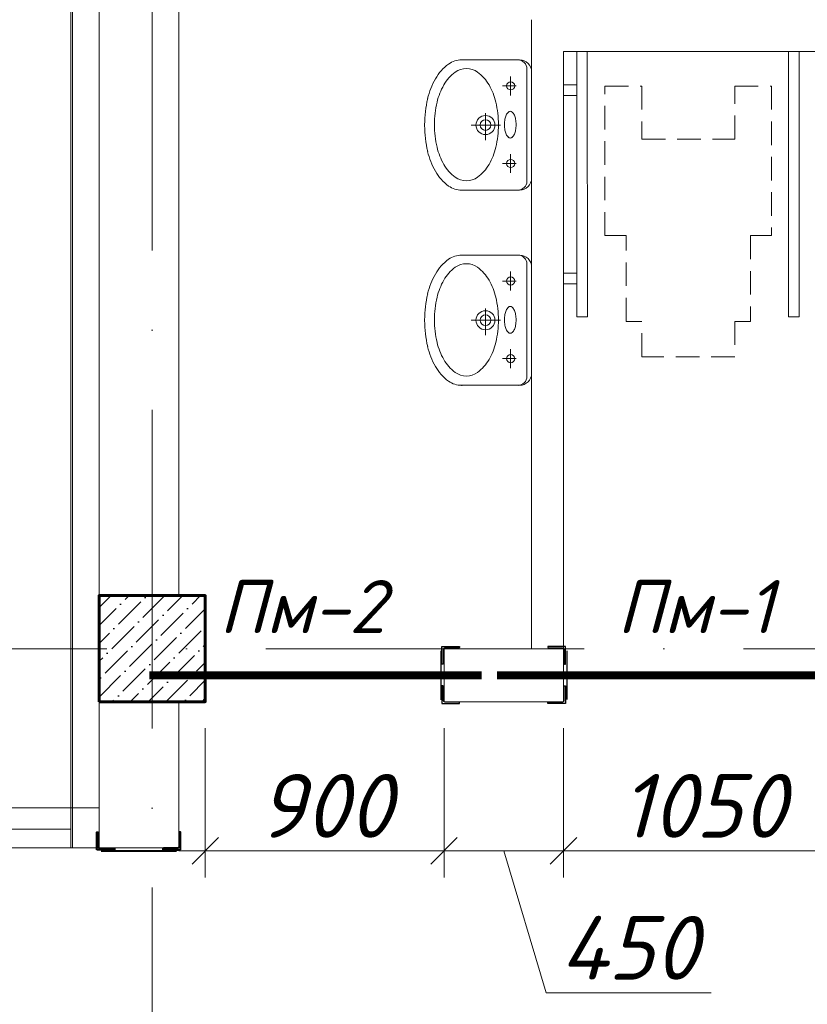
# Model space of a CAD drawing. Header units: millimetres. Extents: x 363306 to 7757304, y 1022887 to 1207196.
# Tile 140 of 256: x 926163 to 929132, y 1077997 to 1081707. Entities that reach past the tile are written whole.
import ezdxf
from ezdxf import colors
from ezdxf.entities.mleader import LeaderData, LeaderLine
from ezdxf.math import Vec2, Vec3

# ---------------------------------------------------------------- set-up
doc = ezdxf.new("R2010")
doc.units = ezdxf.units.MM
doc.linetypes.add('ACAD_ISO10W100', pattern=[18, 12, -3, 0, -3])
doc.linetypes.add('ШТРИХОВАЯ', pattern=[19.05, 12.7, -6.35])
doc.layers.add('0 @ 100', color=7, linetype='Continuous')
doc.layers.add('kcd_tx', color=7, linetype='Continuous')
for name, color, linetype, lineweight in [('5   0.30', 1, 'Continuous', 30), ('ACO-текст', 7, 'Continuous', 20), ('размеры', 12, 'Continuous', 15), ('Сантехника', 150, 'Continuous', 13)]:
    doc.layers.add(name, color=color, linetype=linetype, lineweight=lineweight)
doc.styles.add('ISOCPEUR', font='isocpeur.TTF')
doc.styles.add('PDF ISOCPEUR Italic', font='isocpeui.ttf')
doc.styles.get("Standard").update_dxf_attribs({"font": 'isocpeui.ttf'})
doc.styles.add('ГОСТ 2.304', font='isocpeui.ttf')
doc.linetypes.add('FENCELINE1', pattern='A,6.35,-2.54,[133,ltypeshp.shx,S=2.54,R=0,X=-2.54,Y=0],-2.54,25.4', length=36.83)
doc.dimstyles.new('Санжар', dxfattribs={"dimtxt": 240, "dimasz": 200, "dimexe": 200, "dimexo": 200, "dimgap": 50, "dimtad": 1, "dimdec": 0, "dimtxsty": 'Standard', "dimblk": 'OBLIQUE', "dimcen": 2.5, "dimdle": 200, "dimclrd": 152, "dimclre": 152, "dimclrt": 152, "dimadec": 0, "dimazin": 0, "dimtfac": 1, "dimtdec": 0, "dimtmove": 0, "dimatfit": 3, "dimldrblk": 'OBLIQUE', "dimfxl": 0, "dimlwd": 0, "dimlwe": 0, "dimarcsym": 0})

# ---------------------------------------------------------------- blocks, each defined once
blk = doc.blocks.new('Раковина')
at = {"layer": 'Сантехника'}
for p, q in [((-272.7, -142), (-272.7, 108.5)), ((272.7, 108.5), (272.7, -142)), ((0, -61.3), (0, 61.3)), ((49.5, 1.4), (-63, 1.4)), ((-161, -127), (-161, -69.9)), ((164.1, -127), (164.1, -69.9)), ((-121.4, -104.1), (-200.6, -104.1)), ((203.6, -104.1), (124.5, -104.1)), ((-239.8, -172), (0, -172)), ((0, -192), (-222.7, -192)), ((239.8, -172), (0, -172)), ((222.7, -192), (0, -192))]:
    blk.add_line(p, q, dxfattribs=at)
for centre, radius in [((0, 1.4), 39.9), ((0, 1.4), 22.4), ((-161, -104.1), 17.1), ((164.1, -104.1), 17.1)]:
    blk.add_circle(centre, radius, dxfattribs=at)
for centre, radius, start, end in [((-1.8, -218.2), 474.6, 90, 103.2739), ((-1.8, -218.2), 474.6, 89.7855, 90), ((1.8, -218.2), 474.6, 90, 90.2145), ((1.8, -218.2), 474.6, 76.7261, 90), ((-95.9, 39.7), 197.4, 119.663, 143.9722), ((-39.1, -60), 312.1, 103.2739, 119.663), ((1.5, -196.6), 412, 90, 103.2739), ((1.5, -196.6), 412, 76.7261, 90), ((39.1, -60), 312.1, 60.337, 76.7261), ((95.9, 39.7), 197.4, 36.0278, 60.337), ((-80.1, 27.3), 171.3, 119.663, 143.9722), ((-30.9, -59.3), 270.9, 103.2739, 119.663), ((33.9, -59.3), 270.9, 60.337, 76.7261), ((83.2, 27.3), 171.3, 36.0278, 60.337), ((-181.5, 102), 91.5, 143.9722, 180), ((-154.5, 81.3), 79.4, 143.9722, 180), ((157.6, 81.3), 79.4, 0, 36.0278), ((181.5, 102), 91.5, 0, 36.0278), ((-181.5, 102), 91.5, 180, 184.1196), ((181.5, 102), 91.5, 355.8804, 0), ((-154.5, 81.3), 79.4, 180, 216.0278), ((157.6, 81.3), 79.4, 323.9722, 0), ((-80.1, 135.4), 171.3, 216.0278, 240.337), ((83.2, 135.4), 171.3, 299.663, 323.9722), ((-30.9, 221.9), 270.9, 240.337, 256.7261), ((33.9, 221.9), 270.9, 283.2739, 299.663), ((1.5, 359.2), 412, 256.7261, 270), ((-7.8, -156), 76.8, 100.124, 113.3198), ((1.5, -208.6), 130.2, 90, 100.124), ((1.5, 359.2), 412, 270, 283.2739), ((1.5, -208.6), 130.2, 79.876, 90), ((10.9, -156), 76.8, 66.6802, 79.876), ((-43.2, -102.7), 11.5, 136.143, 180), ((-43.2, -102.7), 11.5, 180, 223.857), ((-22.1, -123.1), 40.8, 113.3198, 136.143), ((-22.1, -82.4), 40.8, 223.857, 246.6802), ((-7.8, -49.4), 76.8, 246.6802, 259.876), ((10.9, -49.4), 76.8, 280.124, 293.3198), ((25.2, -123.1), 40.8, 43.857, 66.6802), ((25.2, -82.4), 40.8, 293.3198, 316.143), ((46.3, -102.7), 11.5, 0, 43.857), ((46.3, -102.7), 11.5, 316.143, 0), ((-235.8, -135.2), 37.1, 180, 270), ((-222.7, -142), 50, 180, 270), ((1.5, 3.2), 130.2, 259.876, 270), ((1.5, 3.2), 130.2, 270, 280.124), ((222.7, -142), 50, 270, 0), ((235.8, -135.2), 37.1, 270, 0)]:
    blk.add_arc(centre, radius, start, end, dxfattribs=at)
blk = doc.blocks.new('*U116')
at = {"color": 0, "linetype": 'ByBlock', "lineweight": -2, "ltscale": 100}
blk.add_lwpolyline([(0, 0), (63, 0), (63, 2.7, 0.414214), (60.7, 5), (12, 5, -0.414214), (5, 12), (5, 60.7, 0.414214), (2.7, 63), (0, 63)], format="xyb", close=True, dxfattribs=at)
blk = doc.blocks.new('fdsfsdfsf')
at = {"layer": '5   0.30', "color": 3, "lineweight": 40, "ltscale": 200}
blk.add_line((598335.9, 1214123.1), (598335.9, 1214407.3), dxfattribs=at)
at = {"layer": '5   0.30', "color": 3, "lineweight": 40, "ltscale": 200, "extrusion": (0, 0, -1), "xscale": 1.05763968, "yscale": 1.05763968, "zscale": -1.05763968, "rotation": 180}
blk.add_blockref('*U116', (-598340, 1214421.6), dxfattribs=at)
at = {"layer": '5   0.30', "color": 3, "lineweight": 40, "ltscale": 200, "xscale": 1.05763968, "yscale": 1.05763968, "zscale": 1.05763968}
blk.add_blockref('*U116', (598340, 1214106.8), dxfattribs=at)
blk = doc.blocks.new('_Oblique')
at = {"color": 0, "linetype": 'ByBlock', "lineweight": -2}
blk.add_line((-0.5, -0.5), (0.5, 0.5), dxfattribs=at)
blk = doc.blocks.new('*D786')
at = {"layer": 'Defpoints', "color": 0, "lineweight": 25, "ltscale": 100, "transparency": 16777216}
for p in [(925779.8, 1082487), (926462.3, 1082487), (926462.3, 1079337)]:
    blk.add_point(p, dxfattribs=at)
at = {"layer": 'kcd_tx', "lineweight": 0, "ltscale": 100, "transparency": 16777216}
for p, q in [((925779.8, 1079237), (925779.8, 1082587)), ((926362.3, 1082487), (925679.8, 1082487)), ((926362.3, 1079337), (925679.8, 1079337))]:
    blk.add_line(p, q, dxfattribs=at)
at = {"layer": 'kcd_tx', "lineweight": 0, "ltscale": 100, "transparency": 16777216, "xscale": 100, "yscale": 100, "zscale": 100}
for p, rotation in [((925779.8, 1082487), 90), ((925779.8, 1079337), 270)]:
    blk.add_blockref('_Oblique', p, dxfattribs=dict(at, rotation=rotation))
at = {"layer": 'kcd_tx', "lineweight": 15, "ltscale": 100, "transparency": 16777216, "insert": (925609.8, 1080912), "char_height": 240, "attachment_point": 5, "rotation": 90}
blk.add_mtext('3150', dxfattribs=at)
blk = doc.blocks.new('*D675')
at = {"layer": 'Defpoints', "color": 0, "lineweight": 25, "ltscale": 100, "transparency": 16777216}
for p in [(926462.3, 1079337), (925779.8, 1078587), (926462.3, 1078587)]:
    blk.add_point(p, dxfattribs=at)
at = {"layer": 'kcd_tx', "lineweight": 0, "ltscale": 100, "transparency": 16777216}
for p, q in [((925779.8, 1079437), (925779.8, 1078487)), ((926362.3, 1079337), (925679.8, 1079337)), ((926362.3, 1078587), (925679.8, 1078587))]:
    blk.add_line(p, q, dxfattribs=at)
at = {"layer": 'kcd_tx', "lineweight": 0, "ltscale": 100, "transparency": 16777216, "xscale": 100, "yscale": 100, "zscale": 100}
for p, rotation in [((925779.8, 1079337), 90), ((925779.8, 1078587), 270)]:
    blk.add_blockref('_Oblique', p, dxfattribs=dict(at, rotation=rotation))
at = {"layer": 'kcd_tx', "lineweight": 15, "ltscale": 100, "transparency": 16777216, "insert": (925608.2, 1078962), "char_height": 240, "attachment_point": 5, "rotation": 90}
blk.add_mtext('750', dxfattribs=at)
blk = doc.blocks.new('*U25')
at = {"color": 0, "linetype": 'ByBlock', "lineweight": -2, "ltscale": 100}
blk.add_lwpolyline([(0, 0), (63, 0), (63, 2.7, 0.414214), (60.7, 5), (12, 5, -0.414214), (5, 12), (5, 60.7, 0.414214), (2.7, 63), (0, 63)], format="xyb", close=True, dxfattribs=at)
blk = doc.blocks.new('*U434')
at = {"color": 0, "linetype": 'ByBlock', "lineweight": -2, "ltscale": 100}
blk.add_lwpolyline([(0, 0), (63, 0), (63, 2.7, 0.414214), (60.7, 5), (12, 5, -0.414214), (5, 12), (5, 60.7, 0.414214), (2.7, 63), (0, 63)], format="xyb", close=True, dxfattribs=at)
blk = doc.blocks.new('*D661')
at = {"layer": 'Defpoints', "color": 0, "lineweight": 25, "transparency": 16777216}
for p in [(926862.3, 1079137), (927762.3, 1079137), (927762.3, 1078575)]:
    blk.add_point(p, dxfattribs=at)
at = {"layer": 'kcd_tx', "lineweight": 0, "transparency": 16777216}
for p, q in [((926862.3, 1079037), (926862.3, 1078475)), ((927762.3, 1079037), (927762.3, 1078475)), ((926762.3, 1078575), (927862.3, 1078575))]:
    blk.add_line(p, q, dxfattribs=at)
at = {"layer": 'kcd_tx', "lineweight": 0, "transparency": 16777216, "xscale": 100, "yscale": 100, "zscale": 100, "rotation": 180}
blk.add_blockref('_Oblique', (926862.3, 1078575), dxfattribs=at)
at = {"layer": 'kcd_tx', "lineweight": 0, "transparency": 16777216, "xscale": 100, "yscale": 100, "zscale": 100}
blk.add_blockref('_Oblique', (927762.3, 1078575), dxfattribs=at)
at = {"layer": 'kcd_tx', "lineweight": 30, "transparency": 16777216, "insert": (927312.3, 1078745), "char_height": 240, "attachment_point": 5}
blk.add_mtext('900', dxfattribs=at)
blk = doc.blocks.new('*D662')
at = {"layer": 'Defpoints', "color": 0, "lineweight": 25, "transparency": 16777216}
for p in [(927762.3, 1079137), (928212.3, 1079137), (928212.3, 1078575)]:
    blk.add_point(p, dxfattribs=at)
at = {"layer": 'kcd_tx', "lineweight": 0, "transparency": 16777216}
for p, q in [((927762.3, 1079037), (927762.3, 1078475)), ((928212.3, 1079037), (928212.3, 1078475)), ((927662.3, 1078575), (928312.3, 1078575)), ((927987.3, 1078575), (928147.8, 1078040)), ((928147.8, 1078040), (928769.4, 1078040))]:
    blk.add_line(p, q, dxfattribs=at)
at = {"layer": 'kcd_tx', "lineweight": 0, "transparency": 16777216, "xscale": 100, "yscale": 100, "zscale": 100, "rotation": 180}
blk.add_blockref('_Oblique', (927762.3, 1078575), dxfattribs=at)
at = {"layer": 'kcd_tx', "lineweight": 0, "transparency": 16777216, "xscale": 100, "yscale": 100, "zscale": 100}
blk.add_blockref('_Oblique', (928212.3, 1078575), dxfattribs=at)
at = {"layer": 'kcd_tx', "lineweight": 30, "transparency": 16777216, "insert": (928458.6, 1078210), "char_height": 240, "attachment_point": 5}
blk.add_mtext('450', dxfattribs=at)
blk = doc.blocks.new('*D663')
at = {"layer": 'Defpoints', "color": 0, "lineweight": 25, "transparency": 16777216}
for p in [(928212.3, 1079137), (929262.3, 1079137), (929262.3, 1078575)]:
    blk.add_point(p, dxfattribs=at)
at = {"layer": 'kcd_tx', "lineweight": 0, "transparency": 16777216}
for p, q in [((928212.3, 1079037), (928212.3, 1078475)), ((929262.3, 1079037), (929262.3, 1078475)), ((928112.3, 1078575), (929362.3, 1078575))]:
    blk.add_line(p, q, dxfattribs=at)
at = {"layer": 'kcd_tx', "lineweight": 0, "transparency": 16777216, "xscale": 100, "yscale": 100, "zscale": 100, "rotation": 180}
blk.add_blockref('_Oblique', (928212.3, 1078575), dxfattribs=at)
at = {"layer": 'kcd_tx', "lineweight": 0, "transparency": 16777216, "xscale": 100, "yscale": 100, "zscale": 100}
blk.add_blockref('_Oblique', (929262.3, 1078575), dxfattribs=at)
at = {"layer": 'kcd_tx', "lineweight": 30, "transparency": 16777216, "insert": (928737.3, 1078745), "char_height": 240, "attachment_point": 5}
blk.add_mtext('1050', dxfattribs=at)
blk = doc.blocks.new('*D602')
at = {"layer": 'Defpoints', "color": 0, "lineweight": 25, "ltscale": 100, "transparency": 16777216}
for p in [(925779.8, 1078587), (926462.3, 1078587), (926462.3, 1077087)]:
    blk.add_point(p, dxfattribs=at)
at = {"layer": 'kcd_tx', "lineweight": 0, "ltscale": 100, "transparency": 16777216}
for p, q in [((925779.8, 1076987), (925779.8, 1078687)), ((926362.3, 1078587), (925679.8, 1078587)), ((926362.3, 1077087), (925679.8, 1077087))]:
    blk.add_line(p, q, dxfattribs=at)
at = {"layer": 'kcd_tx', "lineweight": 0, "ltscale": 100, "transparency": 16777216, "xscale": 100, "yscale": 100, "zscale": 100}
for p, rotation in [((925779.8, 1078587), 90), ((925779.8, 1077087), 270)]:
    blk.add_blockref('_Oblique', p, dxfattribs=dict(at, rotation=rotation))
at = {"layer": 'kcd_tx', "lineweight": 15, "ltscale": 100, "transparency": 16777216, "insert": (925609.8, 1077837), "char_height": 240, "attachment_point": 5, "rotation": 90}
blk.add_mtext('1500', dxfattribs=at)
blk = doc.blocks.new('rttgrtwr')
at = {"color": 116, "lineweight": 0, "true_color": 0x136734, "const_width": 30}
blk.add_lwpolyline([(632984.7, 1826860), (634534.7, 1826860)], dxfattribs=at)
at = {"layer": '5   0.30', "color": 5, "lineweight": 30, "ltscale": 200}
for p, q in [((633246.9, 1826952.1), (633246.9, 1826767.9)), ((634272.5, 1826952.1), (634272.5, 1826767.9))]:
    blk.add_line(p, q, dxfattribs=at)
at = {"layer": '5   0.30', "color": 5, "lineweight": 30, "ltscale": 200, "yscale": 1.05763968, "zscale": 1.05763968, "rotation": 180}
for p, xscale in [((633242.8, 1826968.4), 1.05763968), ((634276.6, 1826968.4), -1.05763968)]:
    blk.add_blockref('*U25', p, dxfattribs=dict(at, xscale=xscale))
at = {"layer": '5   0.30', "color": 5, "lineweight": 30, "ltscale": 200, "extrusion": (0, 0, -1), "yscale": 1.05763968, "zscale": -1.05763968}
for p, xscale in [((-633242.8, 1826753.5), 1.05763968), ((-634276.6, 1826753.5), -1.05763968)]:
    blk.add_blockref('*U25', p, dxfattribs=dict(at, xscale=xscale))
at = {"color": 18, "lineweight": 0, "true_color": 0x000000, "insert": (633436.5, 1827218.6), "char_height": 200, "width": 262.818, "attachment_point": 1}
blk.add_mtext('{\\C116;\\c3434259;Пм-1}', dxfattribs=at)
ml = blk.add_multileader_mtext('Standard')
ml.set_content('{\\fISOCPEUR|b0|i1|c204|p34;\\C5;Ст-5}', color=256, style='ISOCPEUR')
ml.set_leader_properties()
ml.build(insert=Vec2(0, 0))
ml.multileader.update_dxf_attribs({"text_left_attachment_type": 6, "text_right_attachment_type": 6, "dogleg_length": 0.208, "arrow_head_size": 187.5, "scale": 100})
ctx = ml.context
ctx.base_point, ctx.scale, ctx.char_height, ctx.arrow_head_size, ctx.landing_gap_size, ctx.plane_origin = Vec3(633482.9, 1827427), 100, 200, 187.5, 0, Vec3(637872.8, 1828882)
ctx.left_attachment, ctx.right_attachment, ctx.text_align_type = 6, 6, 1
notes = []
notes.append((ctx, [(1, (1, 1, 0), (634111.3, 1827427), (-1, 0), 20.8, [(2, [(633242.8, 1826968.4)], 0, []), (1, [(634295.3, 1826960), (634295.3, 1826960)], 0, [])])]))
ctx.mtext.insert, ctx.mtext.alignment, ctx.mtext.flow_direction = Vec3(633786.7, 1827667), 2, 5
for ctx, leaders in notes:
    for number, flags, end, landing, length, lines in leaders:
        leader = LeaderData()
        leader.index, (leader.has_last_leader_line, leader.has_dogleg_vector, leader.attachment_direction) = number, flags
        leader.last_leader_point, leader.dogleg_vector, leader.dogleg_length = Vec3(end), Vec3(landing), length
        for number, points, colour, breaks in lines:
            line = LeaderLine()
            line.index, line.vertices, line.color, line.breaks = number, Vec3.list(points), colors.encode_raw_color(colour), breaks
            leader.lines.append(line)
        ctx.leaders.append(leader)

msp = doc.modelspace()

# ---------------------------------------------------------------- hatches: boundary and pattern name
at = {"ltscale": 100}
h = msp.add_hatch(dxfattribs=at)
h.set_pattern_fill('ANSI36', color=256, scale=15, style=0)
h.set_pattern_definition([(45, (-16091300.283, 10262367.04), (25.25697034, 92.60889125), [119.0625, -23.8125, 0, -23.8125])])
h.paths.add_polyline_path([(926862.268, 1079537.041), (926462.268, 1079537.041), (926462.268, 1079137.041), (926862.268, 1079137.041)])

# ---------------------------------------------------------------- linework, layer by layer
at = {"lineweight": 0, "ltscale": 100}
for p, q in [((926462.268, 1085837.041), (926462.268, 1078587.041)), ((926762.268, 1085437.041), (926762.268, 1079537.041)), ((928092.267, 1079337.041), (928092.267, 1081707.041)), ((928212.267, 1079337.041), (928212.267, 1081587.041)), ((928212.267, 1081587.041), (929862.267, 1081587.041)), ((928212.267, 1079337.041), (927762.268, 1079337.041)), ((927762.268, 1079337.041), (927762.268, 1079137.041)), ((928212.267, 1079137.041), (928212.267, 1079337.041)), ((926762.268, 1079137.041), (926762.268, 1078587.041)), ((928212.267, 1079137.041), (927762.268, 1079137.041)), ((926462.268, 1078587.041), (926762.268, 1078587.041))]:
    msp.add_line(p, q, dxfattribs=at)
at = {"color": 1, "linetype": 'ACAD_ISO10W100', "lineweight": 9, "ltscale": 100}
for p, q in [((926662.268, 1085637.041), (926662.268, 1065521.995)), ((953492.268, 1079337.041), (923748.61, 1079337.041))]:
    msp.add_line(p, q, dxfattribs=at)
at = {"color": 0, "lineweight": 0}
msp.add_line((926462.268, 1078737.041), (924412.268, 1078737.041), dxfattribs=at)
at = {"color": 252, "lineweight": 0, "ltscale": 100}
for points in [[(927662.268, 1085944.041), (926355.268, 1085944.041), (926355.268, 1078587.041)], [(926355.267, 1078587.041), (926462.267, 1078587.041)], [(926355.267, 1078587.041), (926462.267, 1078587.041)]]:
    msp.add_lwpolyline(points, dxfattribs=at)
at = {"color": 32, "lineweight": 0, "ltscale": 100}
msp.add_lwpolyline([(927662.268, 1085937.041), (926362.268, 1085937.041), (926362.268, 1078587.041)], dxfattribs=at)
at = {"lineweight": 0}
for points in [[(928262.254, 1081586.972), (928262.363, 1080587.012), (928302.363, 1080587.012), (928302.254, 1081586.972)], [(929060.7, 1081586.972), (929060.809, 1080587.012), (929100.809, 1080587.012), (929100.7, 1081586.972)], [(928212.254, 1081461.698), (928212.254, 1081421.698), (928262.254, 1081421.698), (928262.254, 1081461.698)], [(928212.254, 1080712.286), (928212.254, 1080752.286), (928262.254, 1080752.286), (928262.254, 1080712.286)]]:
    msp.add_lwpolyline(points, close=True, dxfattribs=at)
at = {"linetype": 'ШТРИХОВАЯ', "lineweight": 0, "ltscale": 7}
msp.add_lwpolyline([(928507.875, 1080437.012), (928507.875, 1080570.316), (928448.173, 1080570.316), (928448.173, 1080893.304), (928368.591, 1080893.304), (928368.591, 1081457.012), (928507.875, 1081457.012), (928507.875, 1081257.012), (928857.875, 1081257.012), (928857.875, 1081457.012), (928997.16, 1081457.012), (928997.16, 1080893.304), (928917.578, 1080893.304), (928917.578, 1080570.316), (928857.875, 1080570.316), (928857.875, 1080437.012)], close=True, dxfattribs=at)
at = {"color": 116, "lineweight": 0, "true_color": 0x136734, "const_width": 30}
msp.add_lwpolyline([(926651.559, 1079237.041), (927904.55, 1079237.041)], dxfattribs=at)
at = {"color": 204, "linetype": 'FENCELINE1', "lineweight": 0, "ltscale": 20}
msp.add_lwpolyline([(924112.268, 1078657.041), (926355.268, 1078657.041)], dxfattribs=at)
at = {"layer": '5   0.30', "color": 5, "lineweight": 30, "ltscale": 200}
msp.add_line((927750.053, 1079329.136), (927750.053, 1079144.946), dxfattribs=at)
at = {"layer": 'размеры', "lineweight": 60, "ltscale": 5}
msp.add_lwpolyline([(926462.268, 1079137.041), (926862.268, 1079137.041), (926862.268, 1079537.041), (926462.268, 1079537.041)], close=True, dxfattribs=at)

# ---------------------------------------------------------------- block references
at = {"color": 18, "lineweight": 0, "true_color": 0x000000}
msp.add_blockref('rttgrtwr', (294977.575, -747622.929), dxfattribs=at)
at = {"color": 244, "lineweight": 0, "true_color": 0x991b1e, "xscale": -1, "rotation": 270}
msp.add_blockref('fdsfsdfsf', (-287652.938, 480239.618), dxfattribs=at)
at = {"layer": '5   0.30', "color": 5, "lineweight": 30, "ltscale": 200, "xscale": -1.05763968, "yscale": 1.05763968, "zscale": 1.05763968, "rotation": 180}
msp.add_blockref('*U434', (927754.132, 1079345.473), dxfattribs=at)
at = {"layer": '5   0.30', "color": 5, "lineweight": 30, "ltscale": 200, "extrusion": (0, 0, -1), "xscale": -1.05763968, "yscale": 1.05763968, "zscale": -1.05763968}
msp.add_blockref('*U434', (-927754.132, 1079130.62), dxfattribs=at)
at = {"layer": 'Сантехника', "lineweight": 0, "extrusion": (0, 0, -1), "xscale": -0.8990186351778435, "yscale": 0.8990186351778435, "zscale": -0.8990186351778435, "rotation": 270}
for p in [(-927919.635, 1081310.075), (-927919.635, 1080574.635)]:
    msp.add_blockref('Раковина', p, dxfattribs=at)

# ---------------------------------------------------------------- texts
at = {"color": 18, "lineweight": 0, "true_color": 0x000000, "insert": (926914.119, 1079595.662), "char_height": 200, "width": 262.81818, "attachment_point": 1}
msp.add_mtext('{\\C116;\\c3434259;Пм-2}', dxfattribs=at)
at = {"layer": '0 @ 100', "color": 7, "insert": (761996.908, 1075986.433), "char_height": 318.940213, "width": 19697.5359, "attachment_point": 4, "style": 'ГОСТ 2.304'}
msp.add_mtext('\\pi5457.36288;{\\fISOCPEUR|b1|i1|c204|p34;Характеристика участка строительства:\\P\\pi0;\\P}Расчетная зимняя температура воздух 15 °С.\\PСкоростной напор ветра   - 38кг/м2.\\PВес снегового покрова    - 50кг/м2.\\PКлассификация зданий по функциональной пожарной опасности - Ф 4.1 \\PКоэффициент надежности по назначению - 0.95\\P\\P^IПроектом разработано подъёмник для мало мобильных граждан населения грузоподъемностью 250 кг. скоростью 0,25 см/с. Двери шахт подъёмника противопожарные с пределом огнестойкости El 30. Подъёмники оборудованы кабинами габаритами 1500х1500 мм, ширина дверей кабины обеспечивает проезд инвалидной коляски. Для экстренных случаев подъёмник оснащен дополнительным аккумулятором и механическим спуском для безопасного спуска пассажира в нулевую отметку. Так же в дверях подъёмника установлены замки датчики которые открываются с ключевыми картами, чтобы открыть двери подъёмника.\\P^IС внешней и внутренней стороны наружных стен предусмотрено обшивка из аквапанелей толщиной 12,5мм с утеплением из минераловатной ваты на кварцевой основе, А =0,040 Вт/мС, толщиной 100мм. (по теплотехническому расчету). Наружная отделка из органическое стекло.\\P^IПодрядчик обязан предоставить заказчику сертификаты соответствия и пожарной безопасности на фасадную систему и все применяемые в данной системе материалы и изделия.\\PКонструкции, изделия и материалы применены по действующим стандартам, ТУ, сертификатам. На путях эвакуации используются отделочные материалы, соответствующие требованиям п. 5.25 ШНК 2.01.02-04.\\PОтделка стен с внутренней стороны окраска водоэмульсионными красками светлых тонов. Во внутренней и наружной отделке использованы современные отделочные материалы используемые на территории Республики Узбекистан.\\P^IКрыша - скатная из металлических профилированных листов с полимерными покрытиями с обеих сторон толщ.0,55мм по металлическим конструкциям.\\P^IПо периметру наружных стен устраивается бетонная отмостка. Бетон кл.В 7,5 шириной 1000 мм, толщиной 50 мм по гравийному основанию толщиной 100 мм -150 мм.\\P^IВсе строительно-монтажные работы вести согласно указаний соответствующих строительных норм и проекта производства работ (П.П.Р.) на основании ШНК 3.01.01 - 03 и КМК 3.01.02 - 00.', dxfattribs=at)
at = {"layer": 'ACO-текст', "insert": (672490.308, 1084593.003), "char_height": 300, "width": 19682.58846, "attachment_point": 1, "style": 'PDF ISOCPEUR Italic'}
msp.add_mtext('\\pi-600,l900,t900;{\\H1.1429x;\\C0;Примечание:}\\P1.^IОбщие указания и грунтовые условия смотри на листе КP-7. \\P2.^IСоединения пересечений стержней арматуры выполнять вязаными стальной  отожженной проволокой d=0.8-1.0мм.\\P3.^IСтыки арматуры должны иметь длину перепуска  L=600мм для d=16А400, L=800мм для d=20А400, L=900мм для d=22А400 \\P4.^IСтыки стержней внахлестку должны располагаться вразбежку. При этом площадь сечения рабочих стержней, стыкуемых в одном месте, должна быть не более 50% общей плошади сечения арматуры. \\P5.^IУказания по выполнению арматурных, опалубочных, бетонных работ, допуски при установке арматуры и опалубки, устройству рабочих швов, уходу за бетоном см. КМК 3.03.01-98.', dxfattribs=at)

# ---------------------------------------------------------------- dimensions: what is measured, and where the dimension line sits
at = {"layer": 'kcd_tx', "color": 134, "lineweight": 15, "ltscale": 100}
for base, p1, p2, angle, picture, middle in [((925779.773, 1082487.041), (926462.268, 1079337.041), (926462.268, 1082487.041), 90, '*D786', (925609.773, 1080912.041)), ((925779.773, 1078587.041), (926462.268, 1079337.041), (926462.268, 1078587.041), 90, '*D675', (925608.228, 1078962.041)), ((925779.773, 1078587.041), (926462.268, 1077087.041), (926462.268, 1078587.041), 270, '*D602', (925609.773, 1077837.041))]:
    dim = msp.add_linear_dim(base=base, p1=p1, p2=p2, angle=angle, dimstyle='Санжар', override={"dimasz": 100, "dimexe": 100, "dimexo": 100, "dimdle": 100, "dimclrd": 256, "dimclre": 256, "dimclrt": 256, "dimtmove": 1, "dimfxl": 0, "dimarcsym": 2}, dxfattribs=at)
    dim.commit()
    dim.dimension.update_dxf_attribs({"geometry": picture, "text_midpoint": middle})
at = {"layer": 'kcd_tx', "color": 244, "lineweight": 30, "true_color": 0x991b1e}
for base, p1, p2, picture, middle in [((927762.268, 1078574.985), (926862.268, 1079137.041), (927762.268, 1079137.041), '*D661', (927312.268, 1078744.985)), ((928212.267, 1078574.985), (927762.268, 1079137.041), (928212.267, 1079137.041), '*D662', (928197.767, 1078209.985)), ((929262.267, 1078574.985), (928212.267, 1079137.041), (929262.267, 1079137.041), '*D663', (928737.267, 1078744.985))]:
    dim = msp.add_linear_dim(base=base, p1=p1, p2=p2, dimstyle='Санжар', override={"dimasz": 100, "dimexe": 100, "dimexo": 100, "dimdle": 100, "dimclrd": 256, "dimclre": 256, "dimclrt": 256, "dimtmove": 1, "dimfxl": 0, "dimarcsym": 2}, dxfattribs=at)
    dim.commit()
    dim.dimension.update_dxf_attribs({"geometry": picture, "text_midpoint": middle})

# ---------------------------------------------------------------- leaders
ml = msp.add_multileader_mtext('Standard')
ml.set_content('{\\fISOCPEUR|b0|i1|c204|p34;\\C5;Ст-7}', color=256, style='ISOCPEUR')
ml.set_leader_properties()
ml.build(insert=Vec2(0, 0))
ml.multileader.update_dxf_attribs({"text_left_attachment_type": 6, "text_right_attachment_type": 6, "dogleg_length": 0.208, "arrow_head_size": 187.5, "scale": 100})
ctx = ml.context
ctx.base_point, ctx.scale, ctx.char_height, ctx.arrow_head_size, ctx.landing_gap_size, ctx.plane_origin = Vec3(932045.727, 1079841.82), 100, 200, 187.5, 0, Vec3(928479.711, 1078204.207)
ctx.left_attachment, ctx.right_attachment, ctx.text_align_type = 6, 6, 1
notes = []
notes.append((ctx, [(0, (1, 1, 0), (932684.425, 1079841.82), (-1, 0), 20.819, [(1, [(932684.425, 1079841.82), (933062.268, 1079237.041), (933062.268, 1079237.041)], 0, [])])]))
ctx.mtext.insert, ctx.mtext.width, ctx.mtext.alignment, ctx.mtext.flow_direction = Vec3(932354.667, 1080081.82), 601.21212, 2, 5
for ctx, leaders in notes:
    for number, flags, end, landing, length, lines in leaders:
        leader = LeaderData()
        leader.index, (leader.has_last_leader_line, leader.has_dogleg_vector, leader.attachment_direction) = number, flags
        leader.last_leader_point, leader.dogleg_vector, leader.dogleg_length = Vec3(end), Vec3(landing), length
        for number, points, colour, breaks in lines:
            line = LeaderLine()
            line.index, line.vertices, line.color, line.breaks = number, Vec3.list(points), colors.encode_raw_color(colour), breaks
            leader.lines.append(line)
        ctx.leaders.append(leader)

doc.saveas('drawing.dxf')
